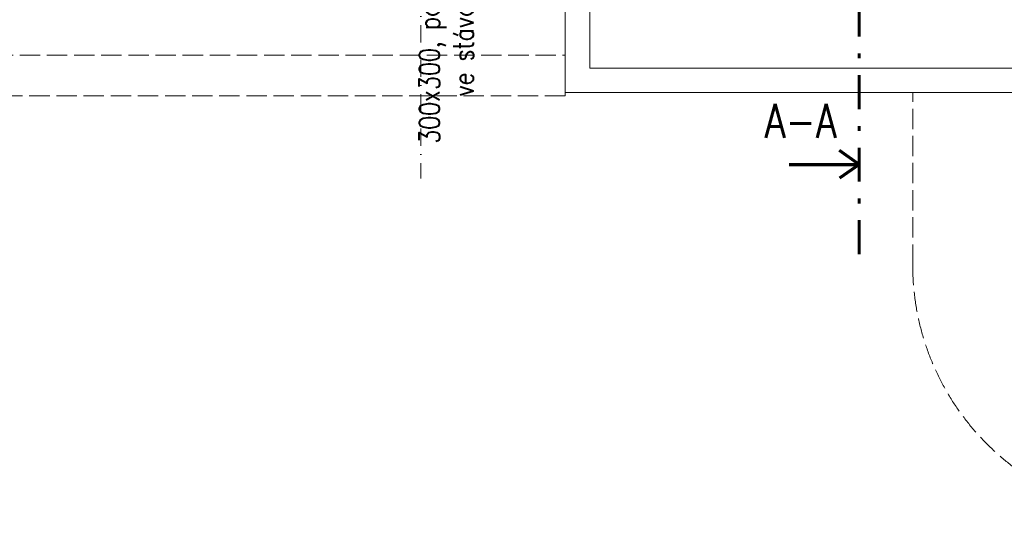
# Model space of a CAD drawing. Header units: millimetres. Extents: x -17045 to 252927, y -178787 to -18768.
# Tile 15 of 46: x -1495 to 5761, y -144258 to -140582. Entities that reach past the tile are written whole.
import ezdxf

# ---------------------------------------------------------------- set-up
doc = ezdxf.new("R2010")
doc.units = ezdxf.units.MM
doc.header["$LTSCALE"] = 10
for name, pattern in [('1.PP - SLEPY_nové$0$Carkovana 2x_1', [200, 150, -50]), ('CSN_CERCHOVANA', [10.7, 5, -2.5, 0.7, -2.5]), ('DASHDOT', [25.4, 12.7, -6.35, 0, -6.35])]:
    doc.linetypes.add(name, pattern=pattern)
for name, color, linetype, lineweight in [('1.PP - SLEPY_nové$0$1.PP - NÁVRH', 9, 'Continuous', 9), ('1_pismo', 4, 'Continuous', 25), ('Popis1', 3, 'Continuous', 30), ('V-tvarovky', 1, 'Continuous', 70), ('VZT_OSA', 255, 'DASHDOT', 13)]:
    doc.layers.add(name, color=color, linetype=linetype, lineweight=lineweight)
doc.layers.add('OSA', color=1, linetype='CSN_CERCHOVANA')
doc.styles.get("Standard").update_dxf_attribs({"font": 'simplex.shx', "width": 0.8})

# ---------------------------------------------------------------- blocks, each defined once
blk = doc.blocks.new('1.PP - SLEPY_nové')
at = {"layer": '1.PP - SLEPY_nové$0$1.PP - NÁVRH', "color": 9, "linetype": 'Continuous', "lineweight": 9, "ltscale": 0.1}
for p, q in [((-1407.8, -59176.7), (-1407.8, -59846.7)), ((-1227.8, -59666.7), (-1227.8, -59216.7)), ((-1407.8, -59571.7), (-1407.8, -59871.7)), ((-1227.8, -59666.7), (3851.6, -59666.7)), ((1152.2, -59666.7), (1102.2, -59666.7)), ((1102.2, -59666.7), (1502.2, -59666.7)), ((1502.2, -59666.7), (1152.2, -59666.7)), ((1152.2, -59846.7), (-1407.8, -59846.7)), ((-1407.8, -59846.7), (-1407.8, -59846.7)), ((-1407.8, -59846.7), (-1407.8, -59846.7)), ((-1407.8, -59846.7), (-1407.8, -59846.7)), ((-1407.8, -59846.7), (-1407.8, -59846.7)), ((3891.6, -59846.7), (1152.2, -59846.7))]:
    blk.add_line(p, q, dxfattribs=at)
at = {"layer": '1.PP - SLEPY_nové$0$1.PP - NÁVRH', "color": 9, "linetype": '1.PP - SLEPY_nové$0$Carkovana 2x_1', "lineweight": 9, "ltscale": 0.1}
for p, q in [((-11427.8, -59571.7), (-1407.8, -59571.7)), ((-1407.8, -59571.7), (-1407.8, -59871.7)), ((1152.2, -61116.7), (1152.2, -59846.7)), ((-1407.8, -59871.7), (-11427.8, -59871.7))]:
    blk.add_line(p, q, dxfattribs=at)
blk.add_arc((3022.2, -61116.7), 1870, 180, 270, dxfattribs=at)

msp = doc.modelspace()

# ---------------------------------------------------------------- linework, layer by layer
at = {"layer": 'OSA', "color": 4, "lineweight": 60, "ltscale": 5}
msp.add_lwpolyline([(4691.9, -142310.7), (4691.8, -139576.2)], dxfattribs=at)
at = {"layer": 'V-tvarovky'}
for points in [[(4174.8, -141649), (4691.8, -141649), (4546.7, -141547.2)], [(4174.8, -141649), (4691.8, -141649), (4546.7, -141750.9)]]:
    msp.add_lwpolyline(points, dxfattribs=at)
at = {"layer": 'VZT_OSA'}
msp.add_lwpolyline([(1460, -139098), (1460, -141753.2)], dxfattribs=at)

# ---------------------------------------------------------------- block references
at = {"layer": 'V-tvarovky', "rotation": 0.0004583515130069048}
msp.add_blockref('1.PP - SLEPY_nové', (3932.9, -81271.2), dxfattribs=at)

# ---------------------------------------------------------------- texts
at = {"layer": '1_pismo', "insert": (1199.5, -139624.1), "char_height": 150, "width": 2446.257, "attachment_point": 3, "rotation": 90.00001}
msp.add_mtext('PD Žaluzie, \\P300x300, pod stropem\\Pve stávajícím okně', dxfattribs=at)
at = {"layer": 'Popis1', "width": 0.8}
msp.add_text('A-A', height=250, rotation=0.02053, dxfattribs=at).set_placement((3994.9, -141453))

doc.saveas('drawing.dxf')
